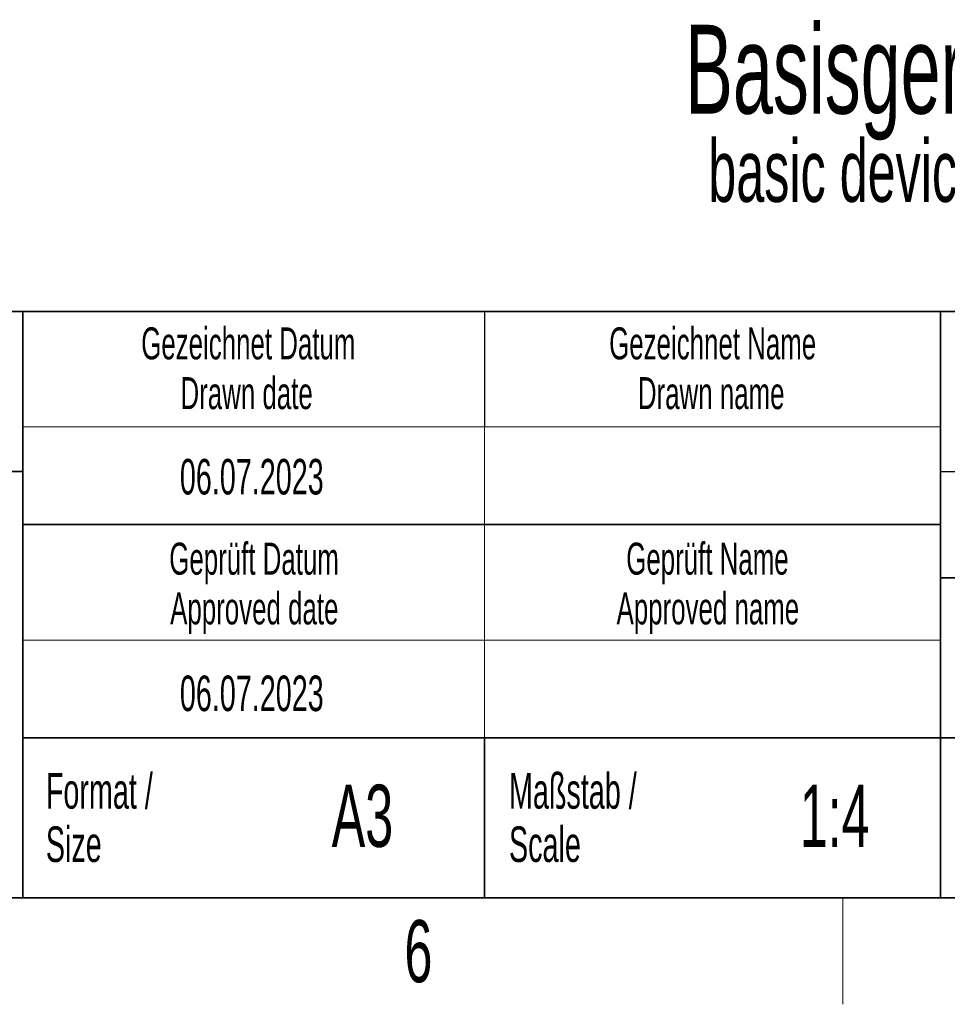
# Model space of a CAD drawing. Header units: millimetres. Extents: x 5 to 418, y 2 to 292.
# Tile 8 of 32: x 266 to 318, y 6 to 61. Entities that reach past the tile are written whole.
import ezdxf

# ---------------------------------------------------------------- set-up
doc = ezdxf.new("R2010")
doc.units = ezdxf.units.MM
doc.layers.add('SLD-0', color=7, linetype='Continuous')
doc.styles.add('SLDTEXTSTYLE0', font='TXT', dxfattribs={"width": 0.605})

msp = doc.modelspace()

# ---------------------------------------------------------------- linework, layer by layer
at = {"layer": 'SLD-0', "lineweight": 35}
for p, q in [((225.6167, 45), (266.3305, 45)), ((266.3305, 12), (266.3305, 45)), ((266.3305, 45), (266.3305, 12)), ((318, 45), (266.3305, 45)), ((318, 45), (318, 12)), ((318, 45), (318, 40.1053)), ((318, 45), (408, 45)), ((318, 45), (318, 12)), ((225.6167, 36), (266.3305, 36)), ((266.3305, 33), (318, 33)), ((408, 30), (318, 30)), ((266.3305, 21), (318, 21)), ((292.3305, 21), (292.3305, 12)), ((318, 21), (390, 21)), ((26, 12), (408, 12)), ((225.6167, 12), (266.3305, 12)), ((266.3305, 12), (318, 12)), ((408, 12), (318, 12))]:
    msp.add_line(p, q, dxfattribs=at)
at = {"layer": 'SLD-0'}
for p, q in [((292.3305, 45), (292.3305, 38.5)), ((318, 36), (408, 36))]:
    msp.add_line(p, q, dxfattribs=at)
at = {"layer": 'SLD-0', "lineweight": 18}
for p, q in [((266.3305, 38.5), (318, 38.5)), ((292.3305, 38.5), (292.3305, 33)), ((292.3305, 33), (292.3305, 26.5)), ((266.3305, 26.5), (318, 26.5)), ((292.3305, 26.5), (292.3305, 21)), ((312.5, 6), (312.5, 12))]:
    msp.add_line(p, q, dxfattribs=at)

# ---------------------------------------------------------------- texts
at = {"layer": 'SLD-0', "style": 'SLDTEXTSTYLE0'}
for s, insert, char_height, attachment_point in [('Basisgerät', (303.613, 61.1371), 5, 1), ('basic device', (304.9255, 54.6685), 3.5, 1), ('Gezeichnet Datum', (279.0254, 44.1039), 1.8, 2), ('Gezeichnet Name', (305.1708, 44.1039), 1.8, 2), ('Drawn date', (278.9303, 41.3039), 1.8, 2), ('Drawn name', (305.0871, 41.3039), 1.8, 2), ('06.07.2023', (279.2203, 36.699), 2, 2), ('Geprüft Datum', (279.3494, 31.9851), 1.8, 2), ('Geprüft Name', (304.8762, 31.9851), 1.8, 2), ('Approved date', (279.362, 29.1851), 1.8, 2), ('Approved name', (304.9003, 29.1851), 1.8, 2), ('06.07.2023', (279.2203, 24.5049), 2, 2), ('Format /', (267.6251, 19.0116), 2, 1), ('Maßstab /', (293.7029, 19.0116), 2, 1), ('A3', (285.4515, 18.3609), 3.5, 2), ('1:4', (312.0403, 18.3609), 3.5, 2), ('Size', (267.6251, 16.0116), 2, 1), ('Scale', (293.7029, 16.0116), 2, 1), ('6', (288.6027, 10.743), 3.5, 2)]:
    msp.add_mtext(s, dxfattribs=dict(at, insert=insert, char_height=char_height, attachment_point=attachment_point))

doc.saveas('drawing.dxf')
